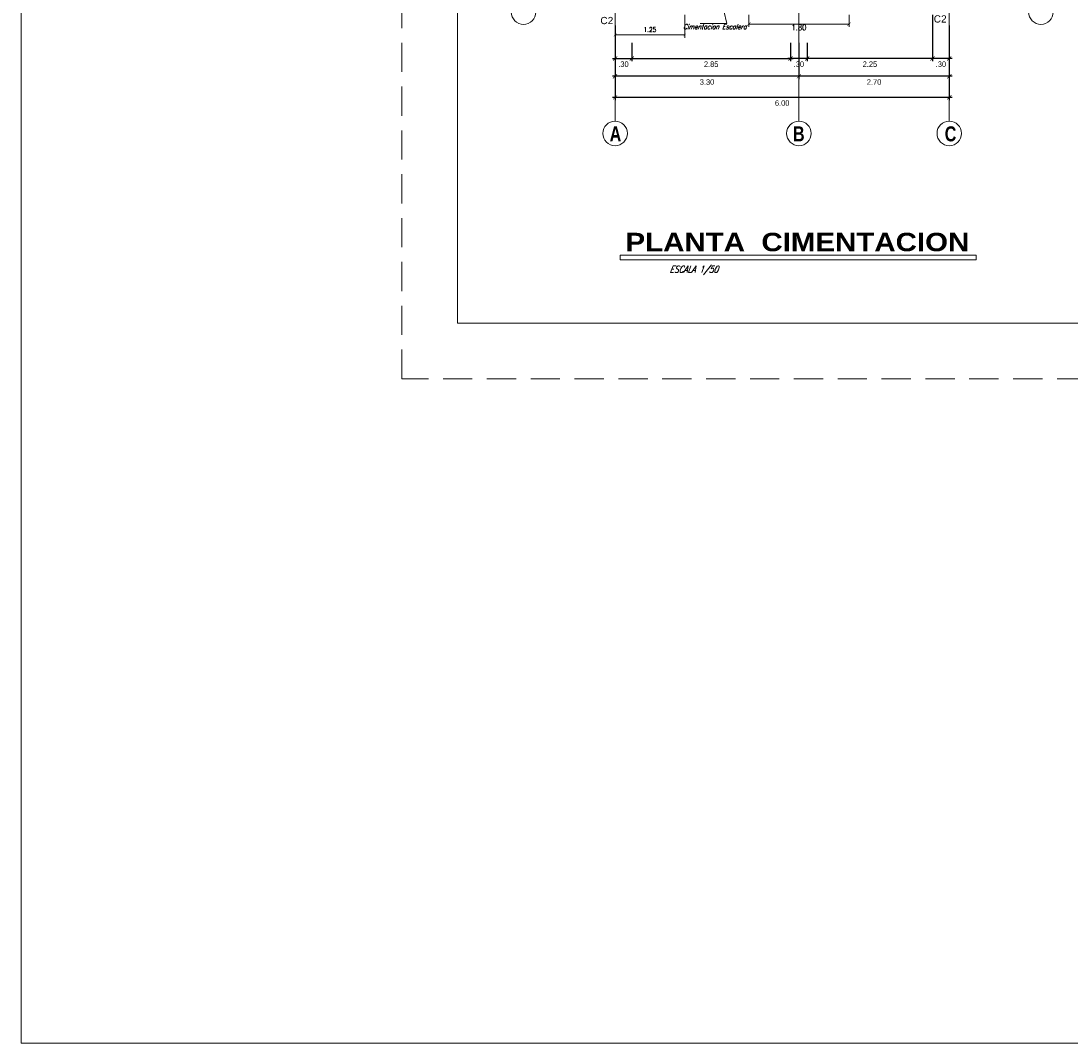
# Model space of a CAD drawing. Header units: metres. Extents: x -11 to 490, y -19 to 215.
# Tile 1 of 73: x -11 to 8, y -19 to 0. Entities that reach past the tile are written whole.
import ezdxf
from ezdxf.enums import TextEntityAlignment as Align

# ---------------------------------------------------------------- set-up
doc = ezdxf.new("R2010")
doc.units = ezdxf.units.M
doc.linetypes.add('DASHED', pattern=[19.05, 12.7, -6.35])
doc.linetypes.add('HIDDEN', pattern=[0.375, 0.25, -0.125])
for name, color, linetype, lineweight in [('COTAS', 9, 'Continuous', 13), ('EJES', 251, 'Continuous', 20), ('Pluma 0.2', 252, 'Continuous', 20), ('Textos', 7, 'Continuous', 0)]:
    doc.layers.add(name, color=color, linetype=linetype, lineweight=lineweight)
doc.layers.add('no se imprime', color=8, linetype='DASHED', plot=False)
doc.layers.add('PLUMA 0.8', color=7, linetype='Continuous', lineweight=80, true_color=0x2e2e2e)
doc.layers.add('VIGAS DE CIMENTACION', color=6, linetype='Continuous', lineweight=30, true_color=0xff00ff)
doc.layers.add('VIGAS', color=2, linetype='Continuous')
doc.styles.add('ARIAL BLACK', font='txt', dxfattribs={"height": 0.1})
doc.styles.add('joe1', font='impact.ttf')
doc.styles.add('STYLE1', font='arial.ttf')
doc.styles.add('STYLE5', font='romans.shx', dxfattribs={"width": 0.8})
doc.styles.add('TEXTOCENT', font='GOTHIC.TTF')
doc.styles.add('ZOILA', font='arial.ttf', dxfattribs={"oblique": 0.01})
doc.dimstyles.new('dimlosa', dxfattribs={"dimtxt": 0.04, "dimasz": 0.01, "dimexe": 0.01, "dimexo": 0.01, "dimgap": 0.01, "dimtad": 2, "dimzin": 3, "dimdsep": 46, "dimtxsty": 'STYLE1', "dimblk": 'DOT', "dimcen": 0.15, "dimclrd": 1, "dimclre": 1, "dimclrt": 3, "dimadec": 0, "dimazin": 0, "dimtfac": 1, "dimtix": 1, "dimtmove": 2, "dimatfit": 3, "dimldrblk": 'ARCHTICK', "dimfxl": 0.11, "dimfxlon": 1, "dimlwd": 9, "dimlwe": 9, "dimarcsym": 0})
doc.dimstyles.new('PLANTA50', dxfattribs={"dimscale": 0.5, "dimtxt": 0.2, "dimasz": 0.15, "dimexe": 0.1, "dimexo": 0.1, "dimgap": 0.1, "dimtad": 2, "dimzin": 7, "dimdsep": 46, "dimtxsty": 'TEXTOCENT', "dimblk": 'ARCHTICK', "dimcen": 0.2, "dimdle": 0.1, "dimclrd": 8, "dimclre": 8, "dimclrt": 256, "dimaunit": 1, "dimadec": 0, "dimazin": 0, "dimtfac": 1, "dimtix": 1, "dimtmove": 2, "dimatfit": 3, "dimldrblk": 'ARCHTICK', "dimfxl": 1, "dimtolj": 1, "dimtzin": 0, "dimarcsym": 0})

# ---------------------------------------------------------------- blocks, each defined once
blk = doc.blocks.new('_ARCHTICK')
at = {"color": 0, "linetype": 'ByBlock', "const_width": 0.15}
blk.add_lwpolyline([(-0.5, -0.5), (0.5, 0.5)], dxfattribs=at)
blk = doc.blocks.new('*D270')
at = {"layer": 'COTAS', "color": 8, "lineweight": -2, "transparency": 16777216}
for p, q in [((5.7, -0.05), (5.7, -0.883)), ((6, -0.238), (6, -0.883)), ((6.05, -0.833), (5.65, -0.833))]:
    blk.add_line(p, q, dxfattribs=at)
at = {"layer": 'Defpoints', "color": 0, "lineweight": 5, "transparency": 16777216}
for p in [(5.7, 0), (6, -0.188), (5.7, -0.833)]:
    blk.add_point(p, dxfattribs=at)
at = {"layer": 'COTAS', "color": 8, "lineweight": -2, "transparency": 16777216, "xscale": 0.075, "yscale": 0.075, "zscale": 0.075, "rotation": 180}
blk.add_blockref('_ARCHTICK', (5.7, -0.833), dxfattribs=at)
at = {"layer": 'COTAS', "color": 8, "lineweight": -2, "transparency": 16777216, "xscale": 0.075, "yscale": 0.075, "zscale": 0.075}
blk.add_blockref('_ARCHTICK', (6, -0.833), dxfattribs=at)
at = {"layer": 'COTAS', "transparency": 16777216, "insert": (5.85, -0.936), "char_height": 0.1, "attachment_point": 5, "style": 'TEXTOCENT'}
blk.add_mtext('\\A1;.30', dxfattribs=at)
blk = doc.blocks.new('*D271')
at = {"layer": 'COTAS', "color": 8, "lineweight": -2, "transparency": 16777216}
for p, q in [((3.3, -0.55), (3.3, -1.203)), ((6, -0.55), (6, -1.203)), ((6.05, -1.153), (3.25, -1.153))]:
    blk.add_line(p, q, dxfattribs=at)
at = {"layer": 'Defpoints', "color": 0, "lineweight": 5, "transparency": 16777216}
for p in [(3.3, -0.5), (6, -0.5), (3.3, -1.153)]:
    blk.add_point(p, dxfattribs=at)
at = {"layer": 'COTAS', "color": 8, "lineweight": -2, "transparency": 16777216, "xscale": 0.075, "yscale": 0.075, "zscale": 0.075, "rotation": 180}
blk.add_blockref('_ARCHTICK', (3.3, -1.153), dxfattribs=at)
at = {"layer": 'COTAS', "color": 8, "lineweight": -2, "transparency": 16777216, "xscale": 0.075, "yscale": 0.075, "zscale": 0.075}
blk.add_blockref('_ARCHTICK', (6, -1.153), dxfattribs=at)
at = {"layer": 'COTAS', "transparency": 16777216, "insert": (4.65, -1.256), "char_height": 0.1, "attachment_point": 5, "style": 'TEXTOCENT'}
blk.add_mtext('\\A1;2.70', dxfattribs=at)
blk = doc.blocks.new('*D272')
at = {"layer": 'COTAS', "color": 8, "lineweight": -2, "transparency": 16777216}
for p, q in [((0, -0.238), (0, -1.581)), ((6, -0.238), (6, -1.581)), ((6.05, -1.531), (-0.05, -1.531))]:
    blk.add_line(p, q, dxfattribs=at)
at = {"layer": 'Defpoints', "color": 0, "lineweight": 5, "transparency": 16777216}
for p in [(0, -0.188), (6, -0.188), (0, -1.531)]:
    blk.add_point(p, dxfattribs=at)
at = {"layer": 'COTAS', "color": 8, "lineweight": -2, "transparency": 16777216, "xscale": 0.075, "yscale": 0.075, "zscale": 0.075, "rotation": 180}
blk.add_blockref('_ARCHTICK', (0, -1.531), dxfattribs=at)
at = {"layer": 'COTAS', "color": 8, "lineweight": -2, "transparency": 16777216, "xscale": 0.075, "yscale": 0.075, "zscale": 0.075}
blk.add_blockref('_ARCHTICK', (6, -1.531), dxfattribs=at)
at = {"layer": 'COTAS', "transparency": 16777216, "insert": (3, -1.633), "char_height": 0.1, "attachment_point": 5, "style": 'TEXTOCENT'}
blk.add_mtext('\\A1;6.00', dxfattribs=at)
blk = doc.blocks.new('*D273')
at = {"layer": 'COTAS', "color": 8, "lineweight": -2, "transparency": 16777216}
for p, q in [((3.15, -0.55), (3.15, -0.883)), ((3.45, -0.55), (3.45, -0.883)), ((3.5, -0.833), (3.1, -0.833))]:
    blk.add_line(p, q, dxfattribs=at)
at = {"layer": 'Defpoints', "color": 0, "lineweight": 5, "transparency": 16777216}
for p in [(3.15, -0.5), (3.45, -0.5), (3.15, -0.833)]:
    blk.add_point(p, dxfattribs=at)
at = {"layer": 'COTAS', "color": 8, "lineweight": -2, "transparency": 16777216, "xscale": 0.075, "yscale": 0.075, "zscale": 0.075, "rotation": 180}
blk.add_blockref('_ARCHTICK', (3.15, -0.833), dxfattribs=at)
at = {"layer": 'COTAS', "color": 8, "lineweight": -2, "transparency": 16777216, "xscale": 0.075, "yscale": 0.075, "zscale": 0.075}
blk.add_blockref('_ARCHTICK', (3.45, -0.833), dxfattribs=at)
at = {"layer": 'COTAS', "transparency": 16777216, "insert": (3.3, -0.936), "char_height": 0.1, "attachment_point": 5, "style": 'TEXTOCENT'}
blk.add_mtext('\\A1;.30', dxfattribs=at)
blk = doc.blocks.new('*D274')
at = {"layer": 'COTAS', "color": 8, "lineweight": -2, "transparency": 16777216}
for p, q in [((0, -0.55), (0, -1.203)), ((3.3, -0.55), (3.3, -1.203)), ((3.35, -1.153), (-0.05, -1.153))]:
    blk.add_line(p, q, dxfattribs=at)
at = {"layer": 'Defpoints', "color": 0, "lineweight": 5, "transparency": 16777216}
for p in [(0, -0.5), (3.3, -0.5), (0, -1.153)]:
    blk.add_point(p, dxfattribs=at)
at = {"layer": 'COTAS', "color": 8, "lineweight": -2, "transparency": 16777216, "xscale": 0.075, "yscale": 0.075, "zscale": 0.075, "rotation": 180}
blk.add_blockref('_ARCHTICK', (0, -1.153), dxfattribs=at)
at = {"layer": 'COTAS', "color": 8, "lineweight": -2, "transparency": 16777216, "xscale": 0.075, "yscale": 0.075, "zscale": 0.075}
blk.add_blockref('_ARCHTICK', (3.3, -1.153), dxfattribs=at)
at = {"layer": 'COTAS', "transparency": 16777216, "insert": (1.65, -1.256), "char_height": 0.1, "attachment_point": 5, "style": 'TEXTOCENT'}
blk.add_mtext('\\A1;3.30', dxfattribs=at)
blk = doc.blocks.new('*D275')
at = {"layer": 'COTAS', "color": 8, "lineweight": -2, "transparency": 16777216}
for p, q in [((0, -0.55), (0, -0.883)), ((0.3, -0.55), (0.3, -0.883)), ((-0.05, -0.833), (0.35, -0.833))]:
    blk.add_line(p, q, dxfattribs=at)
at = {"layer": 'Defpoints', "color": 0, "lineweight": 5, "transparency": 16777216}
for p in [(0, -0.5), (0.3, -0.5), (0.3, -0.833)]:
    blk.add_point(p, dxfattribs=at)
at = {"layer": 'COTAS', "color": 8, "lineweight": -2, "transparency": 16777216, "xscale": 0.075, "yscale": 0.075, "zscale": 0.075, "rotation": 180}
blk.add_blockref('_ARCHTICK', (0, -0.833), dxfattribs=at)
at = {"layer": 'COTAS', "color": 8, "lineweight": -2, "transparency": 16777216, "xscale": 0.075, "yscale": 0.075, "zscale": 0.075}
blk.add_blockref('_ARCHTICK', (0.3, -0.833), dxfattribs=at)
at = {"layer": 'COTAS', "transparency": 16777216, "insert": (0.15, -0.936), "char_height": 0.1, "attachment_point": 5, "style": 'TEXTOCENT'}
blk.add_mtext('\\A1;.30', dxfattribs=at)
blk = doc.blocks.new('*D276')
at = {"layer": 'COTAS', "color": 8, "lineweight": -2, "transparency": 16777216}
for p, q in [((0.3, -0.55), (0.3, -0.883)), ((3.15, -0.55), (3.15, -0.883)), ((0.25, -0.833), (3.2, -0.833))]:
    blk.add_line(p, q, dxfattribs=at)
at = {"layer": 'Defpoints', "color": 0, "lineweight": 5, "transparency": 16777216}
for p in [(0.3, -0.5), (3.15, -0.5), (3.15, -0.833)]:
    blk.add_point(p, dxfattribs=at)
at = {"layer": 'COTAS', "color": 8, "lineweight": -2, "transparency": 16777216, "xscale": 0.075, "yscale": 0.075, "zscale": 0.075, "rotation": 180}
blk.add_blockref('_ARCHTICK', (0.3, -0.833), dxfattribs=at)
at = {"layer": 'COTAS', "color": 8, "lineweight": -2, "transparency": 16777216, "xscale": 0.075, "yscale": 0.075, "zscale": 0.075}
blk.add_blockref('_ARCHTICK', (3.15, -0.833), dxfattribs=at)
at = {"layer": 'COTAS', "transparency": 16777216, "insert": (1.725, -0.936), "char_height": 0.1, "attachment_point": 5, "style": 'TEXTOCENT'}
blk.add_mtext('\\A1;2.85', dxfattribs=at)
blk = doc.blocks.new('*D277')
at = {"layer": 'COTAS', "color": 8, "lineweight": -2, "transparency": 16777216}
for p, q in [((3.45, -0.55), (3.45, -0.883)), ((5.7, -0.55), (5.7, -0.883)), ((5.75, -0.833), (3.4, -0.833))]:
    blk.add_line(p, q, dxfattribs=at)
at = {"layer": 'Defpoints', "color": 0, "lineweight": 5, "transparency": 16777216}
for p in [(3.45, -0.5), (5.7, -0.5), (3.45, -0.833)]:
    blk.add_point(p, dxfattribs=at)
at = {"layer": 'COTAS', "color": 8, "lineweight": -2, "transparency": 16777216, "xscale": 0.075, "yscale": 0.075, "zscale": 0.075, "rotation": 180}
blk.add_blockref('_ARCHTICK', (3.45, -0.833), dxfattribs=at)
at = {"layer": 'COTAS', "color": 8, "lineweight": -2, "transparency": 16777216, "xscale": 0.075, "yscale": 0.075, "zscale": 0.075}
blk.add_blockref('_ARCHTICK', (5.7, -0.833), dxfattribs=at)
at = {"layer": 'COTAS', "transparency": 16777216, "insert": (4.575, -0.936), "char_height": 0.1, "attachment_point": 5, "style": 'TEXTOCENT'}
blk.add_mtext('\\A1;2.25', dxfattribs=at)
blk = doc.blocks.new('*D377')
at = {"layer": 'Defpoints', "color": 0, "linetype": 'Continuous', "lineweight": 5, "transparency": 16777216}
for p in [(2.4, 0), (4.2, 0), (2.4, -0.215)]:
    blk.add_point(p, dxfattribs=at)
at = {"layer": 'VIGAS DE CIMENTACION', "color": 1, "linetype": 'Continuous', "lineweight": 5, "transparency": 16777216}
for p, q in [((2.4, -0.05), (2.4, -0.265)), ((4.2, -0.05), (4.2, -0.265)), ((4.2, -0.215), (2.4, -0.215))]:
    blk.add_line(p, q, dxfattribs=at)
at = {"layer": 'VIGAS DE CIMENTACION', "color": 1, "linetype": 'Continuous', "lineweight": 5, "transparency": 16777216, "xscale": 0.06, "yscale": 0.06, "zscale": 0.06, "rotation": 180}
blk.add_blockref('_ARCHTICK', (2.4, -0.215), dxfattribs=at)
at = {"layer": 'VIGAS DE CIMENTACION', "color": 1, "linetype": 'Continuous', "lineweight": 5, "transparency": 16777216, "xscale": 0.06, "yscale": 0.06, "zscale": 0.06}
blk.add_blockref('_ARCHTICK', (4.2, -0.215), dxfattribs=at)
at = {"layer": 'VIGAS DE CIMENTACION', "color": 3, "linetype": 'Continuous', "lineweight": 5, "transparency": 16777216, "insert": (3.3, -0.275), "char_height": 0.1, "attachment_point": 5, "style": 'STYLE5'}
blk.add_mtext('1.80', dxfattribs=at)
blk = doc.blocks.new('*D391')
at = {"layer": 'Defpoints', "color": 0, "linetype": 'Continuous', "lineweight": 5, "transparency": 16777216}
for p in [(0, 0), (1.25, 0), (1.25, -0.41)]:
    blk.add_point(p, dxfattribs=at)
at = {"layer": 'VIGAS DE CIMENTACION', "color": 1, "linetype": 'Continuous', "lineweight": 5, "transparency": 16777216}
for p, q in [((0, -0.05), (0, -0.46)), ((1.25, -0.05), (1.25, -0.46)), ((0, -0.41), (1.25, -0.41))]:
    blk.add_line(p, q, dxfattribs=at)
at = {"layer": 'VIGAS DE CIMENTACION', "color": 1, "linetype": 'Continuous', "lineweight": 5, "transparency": 16777216, "xscale": 0.05, "yscale": 0.05, "zscale": 0.05, "rotation": 180}
blk.add_blockref('_ARCHTICK', (0, -0.41), dxfattribs=at)
at = {"layer": 'VIGAS DE CIMENTACION', "color": 1, "linetype": 'Continuous', "lineweight": 5, "transparency": 16777216, "xscale": 0.05, "yscale": 0.05, "zscale": 0.05}
blk.add_blockref('_ARCHTICK', (1.25, -0.41), dxfattribs=at)
at = {"layer": 'VIGAS DE CIMENTACION', "color": 3, "linetype": 'Continuous', "lineweight": 5, "transparency": 16777216, "insert": (0.625, -0.314), "char_height": 0.085, "attachment_point": 5, "style": 'STYLE5'}
blk.add_mtext('1.25', dxfattribs=at)

msp = doc.modelspace()

# ---------------------------------------------------------------- linework, layer by layer
at = {"layer": 'EJES', "color": 152, "linetype": 'Continuous', "lineweight": 5}
for p, q in [((0, 0.191), (0, -1.959)), ((3.3, 0.191), (3.3, -1.959)), ((6, 0.191), (6, -1.959))]:
    msp.add_line(p, q, dxfattribs=at)
for centre in [(-1.645, 0), (7.645, 0), (0, -2.179), (3.3, -2.179), (6, -2.179)]:
    msp.add_circle(centre, 0.22, dxfattribs=at)
at = {"layer": 'no se imprime', "color": 251, "linetype": 'HIDDEN', "lineweight": 5, "ltscale": 2.1}
msp.add_lwpolyline([(-3.828, -6.587), (-3.828, 23.913), (39.172, 23.913), (39.172, -6.587)], close=True, dxfattribs=at)
at = {"layer": 'Pluma 0.2', "color": 4, "ltscale": 0.5}
msp.add_lwpolyline([(-2.828, 22.913), (38.172, 22.913), (38.172, -5.587), (-2.828, -5.587)], close=True, dxfattribs=at)
at = {"layer": 'VIGAS', "color": 7, "linetype": 'Continuous', "lineweight": 5}
msp.add_lwpolyline([(-10.668, 33.912), (172.84, 33.912), (172.84, -18.518), (-10.668, -18.518)], close=True, dxfattribs=at)
at = {"layer": 'VIGAS DE CIMENTACION', "color": 1, "linetype": 'Continuous', "lineweight": 5}
for p, q in [((1.8, 0.65), (2.006, -0.202)), ((2.006, -0.202), (1.527, -0.202))]:
    msp.add_line(p, q, dxfattribs=at)
msp.add_lwpolyline([(6.484, -4.367), (0.09, -4.367), (0.09, -4.448), (6.484, -4.448)], close=True, dxfattribs=at)

# ---------------------------------------------------------------- texts
at = {"layer": 'EJES', "style": 'joe1'}
for s, p in [('A', (-0.098, -2.321)), ('B', (3.194, -2.321)), ('C', (5.918, -2.321))]:
    msp.add_text(s, height=0.269, rotation=359.9993, dxfattribs=at).set_placement(p)
at = {"layer": 'PLUMA 0.8', "color": 4, "linetype": 'Continuous', "lineweight": 25, "style": 'ZOILA', "oblique": 0.01}
for p in [(-0.149, -0.216), (5.837, -0.187)]:
    msp.add_text('C2', height=0.13, dxfattribs=at).set_placement(p, align=Align.CENTER)
at = {"layer": 'PLUMA 0.8', "color": 9, "linetype": 'Continuous', "lineweight": 5, "style": 'STYLE5'}
for s, height, oblique, width, p in [('Cimentacion Escalera', 0.09, 19, 0.75, (1.79, -0.308)), ('ESCALA 1/50', 0.12, 21, 0.8, (1.413, -4.68))]:
    msp.add_text(s, height=height, dxfattribs=dict(at, oblique=oblique, width=width)).set_placement(p, align=Align.CENTER)
at = {"layer": 'Textos', "lineweight": -3, "style": 'ARIAL BLACK'}
msp.add_text('PLANTA  CIMENTACION', height=0.33096, dxfattribs=at).set_placement((3.273, -4.295), align=Align.CENTER)

# ---------------------------------------------------------------- dimensions: what is measured, and where the dimension line sits
at = {"layer": 'COTAS'}
for base, p1, p2, picture, middle in [((0, -1.531), (6, -0.188), (0, -0.188), '*D272', (3, -1.633)), ((5.7, -0.833), (6, -0.188), (5.7, 0), '*D270', (5.85, -0.936)), ((0, -1.153), (3.3, -0.5), (0, -0.5), '*D274', (1.65, -1.256)), ((3.15, -0.833), (3.45, -0.5), (3.15, -0.5), '*D273', (3.3, -0.936)), ((3.3, -1.153), (6, -0.5), (3.3, -0.5), '*D271', (4.65, -1.256)), ((3.45, -0.833), (5.7, -0.5), (3.45, -0.5), '*D277', (4.575, -0.936))]:
    dim = msp.add_linear_dim(base=base, p1=p1, p2=p2, angle=180, dimstyle='PLANTA50', dxfattribs=at)
    dim.commit()
    dim.dimension.update_dxf_attribs({"geometry": picture, "text_midpoint": middle})
for base, p1, p2, picture, middle in [((0.3, -0.833), (0, -0.5), (0.3, -0.5), '*D275', (0.15, -0.936)), ((3.15, -0.833), (0.3, -0.5), (3.15, -0.5), '*D276', (1.725, -0.936))]:
    dim = msp.add_linear_dim(base=base, p1=p1, p2=p2, dimstyle='PLANTA50', dxfattribs=at)
    dim.commit()
    dim.dimension.update_dxf_attribs({"geometry": picture, "text_midpoint": middle})
at = {"layer": 'VIGAS DE CIMENTACION', "color": 1, "linetype": 'Continuous', "lineweight": 5}
dim = msp.add_linear_dim(base=(1.25, -0.41), p1=(0, 0), p2=(1.25, 0), dimstyle='dimlosa', override={"dimtxt": 0.085, "dimasz": 0.05, "dimexe": 0.05, "dimexo": 0.05, "dimzin": 1, "dimtxsty": 'STYLE5', "dimblk": 'ARCHTICK', "dimadec": 2, "dimfxl": 0.05, "dimfxlon": 0, "dimlwd": 5, "dimlwe": 5}, dxfattribs=at)
dim.commit()
dim.dimension.update_dxf_attribs({"geometry": '*D391', "text_midpoint": (0.625, -0.314), "dimtype": 160})
dim = msp.add_linear_dim(base=(2.4, -0.215), p1=(4.2, 0), p2=(2.4, 0), angle=180, dimstyle='dimlosa', override={"dimtxt": 0.1, "dimasz": 0.06, "dimexe": 0.05, "dimexo": 0.05, "dimzin": 1, "dimtxsty": 'STYLE5', "dimblk": 'ARCHTICK', "dimadec": 2, "dimfxl": 0.05, "dimfxlon": 0, "dimlwd": 5, "dimlwe": 5}, dxfattribs=at)
dim.commit()
dim.dimension.update_dxf_attribs({"geometry": '*D377', "text_midpoint": (3.3, -0.275)})

doc.saveas('drawing.dxf')
